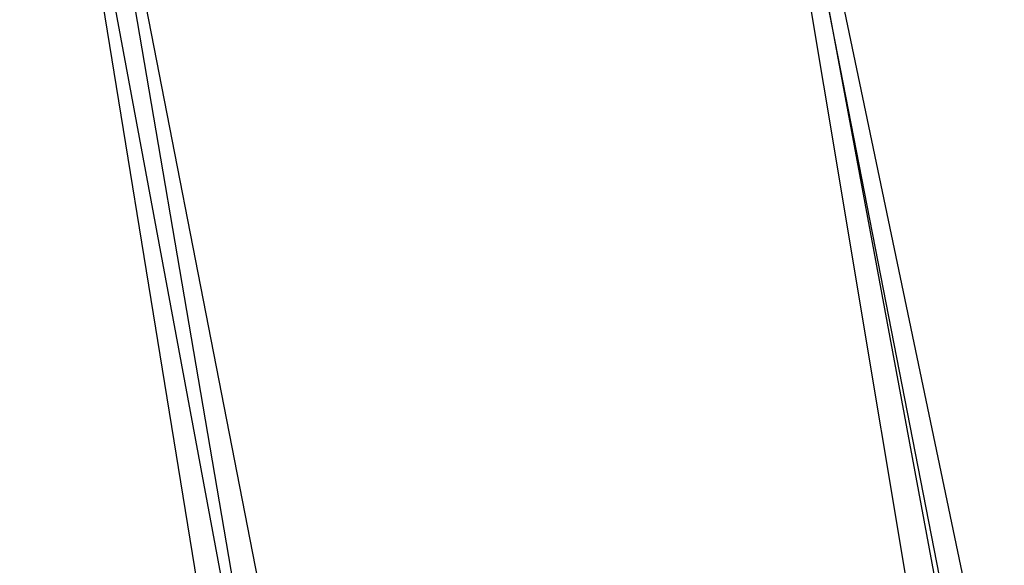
# Model space of a CAD drawing. Header units: feet. Extents: x -79 to 198, y -22 to 181.
# Tile 185 of 256: x 79.853 to 80.253, y 17.503 to 17.724. Entities that reach past the tile are written whole.
import ezdxf

# ---------------------------------------------------------------- set-up
doc = ezdxf.new("R2010")
doc.units = ezdxf.units.FT
doc.layers.add('A-LINEA', color=7, linetype='CONTINUOUS')

msp = doc.modelspace()

# ---------------------------------------------------------------- linework, layer by layer
at = {"layer": 'A-LINEA'}
for points in [[(80.1333, 17.9911), (79.8533, 17.9378), (79.9467, 17.3644), (80.24, 17.4178), (80.1333, 17.9911)], [(79.8533, 17.9378), (80.1333, 17.9911), (80.2533, 17.4178), (79.96, 17.3644), (79.8533, 17.9378)], [(80.1333, 17.9911), (79.8533, 17.9378), (79.9467, 17.3644), (80.24, 17.4178), (80.1333, 17.9911)], [(79.8533, 17.9378), (80.1333, 17.9911), (80.2533, 17.4178), (79.96, 17.3644), (79.8533, 17.9378)], [(80.1333, 17.9778), (79.8667, 17.9244), (79.96, 17.3778), (80.2267, 17.4178), (80.1333, 17.9778)], [(79.8667, 17.9244), (80.1333, 17.9778), (80.24, 17.4311), (79.9733, 17.3778), (79.8667, 17.9244)], [(80.1333, 17.9778), (79.8667, 17.9244), (79.96, 17.3778), (80.2267, 17.4178), (80.1333, 17.9778)], [(79.8667, 17.9244), (80.1333, 17.9778), (80.24, 17.4311), (79.9733, 17.3778), (79.8667, 17.9244)]]:
    msp.add_lwpolyline(points, dxfattribs=at)

doc.saveas('drawing.dxf')
